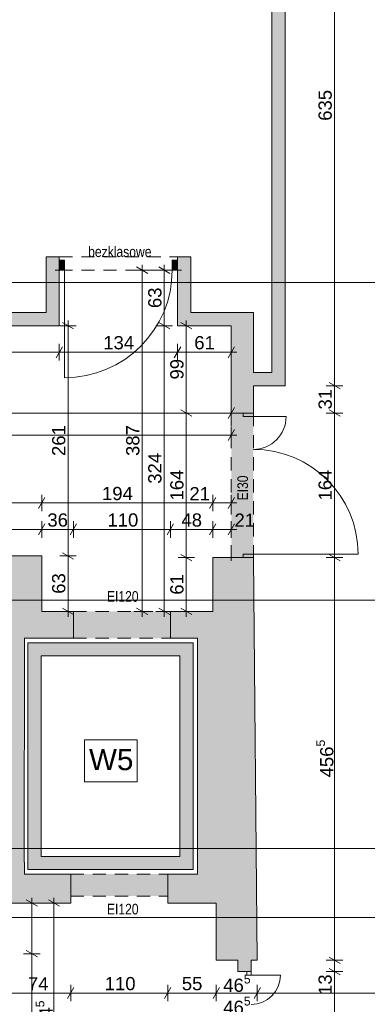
# Paper-space layout 'A-03 INWENTARYZACJA - PIĘTRO 0' of a CAD drawing. Header units: millimetres. Extents: x 0 to 594, y 0 to 297.
# Tile 4 of 11: x 137 to 176, y 100 to 211. Entities that reach past the tile are written whole.
import ezdxf
from ezdxf.xclip import XClip

# ---------------------------------------------------------------- set-up
doc = ezdxf.new("R2010")
doc.units = ezdxf.units.MM
doc.header["$MEASUREMENT"] = 0
doc.header["$XCLIPFRAME"] = 0
for name, pattern in [('ACAD_ISO03W100', [300, 120, -180]), ('DASHDOTX2', [1000, 500, -250, 0, -250]), ('Przer. długie kreski', [2.5, 1.5, -1]), ('PRZERYWANA_DU_A', [550, 350, -200])]:
    doc.linetypes.add(name, pattern=pattern)
for name, color, linetype, lineweight in [('A_linie przekroju_Nr_pióra__1', 7, 'Continuous', 20), ('A_opis pomieszczeń_Nr_pióra__1', 7, 'Continuous', 20), ('A_winda_Nr_pióra__1', 7, 'Continuous', 20), ('A_wymiary_Nr_pióra__1', 7, 'Continuous', 20), ('A_wymiary_Nr_pióra__2', 8, 'Continuous', 13), ('A_ściany_Nr_pióra__1', 7, 'Continuous', 20), ('Drzwi Archicad_Nr_pióra__1', 7, 'Continuous', 20)]:
    doc.layers.add(name, color=color, linetype=linetype, lineweight=lineweight)
for name, color, linetype, lineweight, true_color in [('A_osie_Nr_pióra__16', 7, 'Continuous', 5, 0x0f0f0f), ('A_ppoż_Nr_pióra__8', 7, 'Continuous', 13, 0x4c4c4c), ('A_ściany_Nr_pióra__10', 7, 'Continuous', 13, 0x4b4b4b)]:
    doc.layers.add(name, color=color, linetype=linetype, lineweight=lineweight, true_color=true_color)
for name, color, linetype in [('A_podrys', 7, 'Continuous'), ('A_ppoż', 7, 'Continuous'), ('A_winda', 7, 'Continuous'), ('A_ściany', 7, 'Continuous'), ('Drzwi Archicad', 7, 'Continuous')]:
    doc.layers.add(name, color=color, linetype=linetype)
doc.styles.add('STYL_AUTOMATYCZNY_1', font='arial.ttf')
doc.styles.add('STYL_AUTOMATYCZNY_2', font='ARIALN.TTF')
doc.styles.add('STYL_AUTOMATYCZNY_4', font='arial.ttf')

# ---------------------------------------------------------------- blocks, each defined once
blk = doc.blocks.new('Rysunek_2_2', base_point=(-1576.43, -299.44))
at = {"layer": 'A_ppoż', "linetype": 'Continuous', "lineweight": 0, "true_color": 0x121212}
for points in [[(160.6, 150.45), (163.1, 150.45), (163.1, 166.85), (160.6, 166.85)], [(142.7, 141.3), (153.7, 141.3), (153.7, 144.35), (142.7, 144.35)], [(142.39, 112.07), (153.39, 112.07), (153.39, 114.57), (142.39, 114.57)]]:
    blk.add_hatch(color=250, dxfattribs=at).paths.add_polyline_path(points)
at = {"layer": 'A_winda', "linetype": 'Continuous', "lineweight": 0, "true_color": 0xfdfdfd}
h = blk.add_hatch(color=7, dxfattribs=at)
h.paths.add_polyline_path([(137.53, 140.8), (137.53, 115.07), (156.28, 115.07), (156.28, 140.8)])
h.paths.add_polyline_path([(154.78, 139.3), (154.78, 116.57), (139.03, 116.57), (139.03, 139.3)], flags=0)
at = {"layer": 'A_ściany', "linetype": 'Continuous', "lineweight": 0, "true_color": 0x000000}
for points in [[(165.2, 233.47), (165.2, 171.45), (166.7, 169.95), (166.7, 233.47)], [(139.6, 184.55), (141.1, 183.05), (141.1, 184.55)], [(139.6, 184.55), (139.6, 178.25), (141.1, 176.75), (141.1, 183.05)], [(156, 178.25), (156, 184.55), (154.5, 183.05), (154.5, 176.75)], [(154.5, 183.05), (156, 184.55), (154.5, 184.55)], [(139.6, 178.25), (126.1, 178.25), (124.6, 176.75), (141.1, 176.75)], [(163.1, 178.25), (156, 178.25), (154.5, 176.75), (160.6, 176.75)], [(160.6, 166.85), (163.1, 166.85), (163.1, 178.25), (160.6, 176.75)], [(165.2, 171.45), (163.1, 171.45), (163.1, 169.95), (166.7, 169.95)], [(139.1, 150.65), (130.71, 150.65), (130.75, 142.29), (134.45, 142.32), (134.46, 141.3), (137.13, 141.3), (139.93, 141.3), (139.93, 144.35), (139.1, 144.35)], [(156, 144.35), (156, 141.3), (156.78, 141.3), (156.78, 111.27), (158.89, 111.27), (158.89, 104.79), (163.54, 104.79), (163.1, 150.45), (158.5, 150.45), (158.5, 144.35)], [(139.93, 144.35), (139.93, 141.3), (142.7, 141.3), (142.7, 144.35)], [(156, 144.35), (153.7, 144.35), (153.7, 141.3), (156, 141.3)], [(134.46, 141.3), (134.72, 115.92), (137.12, 115.92), (137.16, 141.3)], [(134.99, 105.53), (134.99, 111.27), (140.42, 111.27), (140.42, 114.57), (137.16, 114.57), (137.16, 115.92), (134.72, 115.92), (134.75, 112.75), (131.05, 112.75), (131.03, 105.53)], [(140.42, 111.27), (142.39, 111.27), (142.39, 114.57), (140.42, 114.57)], [(156.78, 114.57), (153.39, 114.57), (153.39, 111.27), (156.78, 111.27)], [(162.85, 104.79), (161.35, 104.79), (161.35, 103.51), (162.85, 103.51)]]:
    blk.add_hatch(color=18, dxfattribs=at).paths.add_polyline_path(points)
at = {"layer": 'Drzwi Archicad', "linetype": 'Continuous', "lineweight": 0, "true_color": 0xfdfdfd}
for points in [[(141.1, 183.05), (141.7, 183.05), (141.7, 184.2), (141.1, 184.2)], [(154.5, 184.2), (153.9, 184.2), (153.9, 183.05), (154.5, 183.05)]]:
    blk.add_hatch(color=7, dxfattribs=at).paths.add_polyline_path(points)
at = {"layer": 'A_linie przekroju_Nr_pióra__1', "color": 7, "linetype": 'ACAD_ISO03W100', "lineweight": 20}
blk.add_line((61.8, 117.47), (292.77, 117.47), dxfattribs=at)
at = {"layer": 'A_opis pomieszczeń_Nr_pióra__1', "color": 7, "linetype": 'Continuous', "lineweight": 20}
for p, q in [((149.91, 129.8), (143.97, 129.8)), ((143.97, 129.8), (143.97, 125.03)), ((149.91, 125.03), (149.91, 129.8)), ((143.97, 125.03), (149.91, 125.03))]:
    blk.add_line(p, q, dxfattribs=at)
at = {"layer": 'A_osie_Nr_pióra__16', "color": 250, "linetype": 'DASHDOTX2', "lineweight": 5, "true_color": 0x0f0f0f}
for p, q in [((292.77, 181.64), (68.57, 181.64)), ((292.77, 145.64), (68.57, 145.64)), ((292.77, 109.64), (68.57, 109.64))]:
    blk.add_line(p, q, dxfattribs=at)
at = {"layer": 'A_winda_Nr_pióra__1', "color": 7, "linetype": 'PRZERYWANA_DU_A', "lineweight": 20, "flags": 128}
for points in [[(137.53, 140.8), (156.28, 140.8), (156.28, 115.07), (137.53, 115.07)], [(154.78, 139.3), (154.78, 116.57), (139.03, 116.57), (139.03, 139.3)]]:
    blk.add_lwpolyline(points, close=True, dxfattribs=at)
at = {"layer": 'A_wymiary_Nr_pióra__1', "color": 7, "linetype": 'Continuous', "lineweight": 20}
for p, q in [((151.12, 182.68), (149.87, 183.41)), ((153.62, 182.68), (152.37, 183.41)), ((142.72, 176.38), (141.47, 177.11)), ((152.37, 177.11), (153.62, 176.38)), ((156.12, 176.38), (154.87, 177.11)), ((141.46, 174.37), (140.74, 173.12)), ((154.86, 174.37), (154.14, 173.12)), ((160.24, 173.12), (160.96, 174.37)), ((171.68, 170.31), (172.93, 169.59)), ((154.87, 167.21), (156.12, 166.48)), ((160.24, 166.22), (160.96, 167.47)), ((171.68, 167.21), (172.93, 166.48)), ((160.24, 163.72), (160.96, 164.97)), ((139.46, 157.27), (138.74, 156.02)), ((158.86, 157.27), (158.14, 156.02)), ((160.24, 156.02), (160.96, 157.27)), ((139.46, 154.27), (138.74, 153.02)), ((143.06, 154.27), (142.34, 153.02)), ((154.06, 154.27), (153.34, 153.02)), ((158.86, 154.27), (158.14, 153.02)), ((160.24, 153.02), (160.96, 154.27)), ((141.47, 151.01), (142.72, 150.28)), ((154.87, 150.81), (156.12, 150.08)), ((171.68, 150.81), (172.93, 150.08)), ((141.47, 144.71), (142.72, 143.99)), ((149.87, 144.71), (151.12, 143.99)), ((152.37, 144.71), (153.62, 143.99)), ((154.87, 144.71), (156.12, 143.99)), ((138.61, 110.91), (137.36, 111.63)), ((141.11, 110.91), (139.86, 111.63)), ((137.36, 105.89), (138.61, 105.17)), ((171.68, 105.15), (172.93, 104.43)), ((171.68, 103.87), (172.93, 103.15)), ((142.75, 101.7), (142.03, 100.45)), ((153.75, 101.7), (153.03, 100.45)), ((159.25, 101.7), (158.53, 100.45)), ((163.91, 101.7), (163.18, 100.45))]:
    blk.add_line(p, q, dxfattribs=at)
at = {"layer": 'A_wymiary_Nr_pióra__2', "color": 8, "linetype": 'Continuous', "lineweight": 13}
for p, q in [((172.31, 169.95), (172.31, 233.47)), ((150.5, 183.05), (150.5, 183.66)), ((153, 183.05), (153, 183.66)), ((151.43, 183.05), (149.56, 183.05)), ((150.5, 144.35), (150.5, 183.05)), ((153.93, 183.05), (152.06, 183.05)), ((153, 176.75), (153, 183.05)), ((143.03, 176.75), (141.16, 176.75)), ((142.1, 176.75), (142.1, 177.36)), ((142.1, 150.65), (142.1, 176.75)), ((153.93, 176.75), (152.06, 176.75)), ((153, 144.35), (153, 176.75)), ((156.43, 176.75), (154.56, 176.75)), ((155.5, 176.75), (155.5, 177.36)), ((155.5, 166.85), (155.5, 176.75)), ((141.1, 172.81), (141.1, 174.68)), ((154.5, 172.81), (154.5, 174.68)), ((160.6, 172.81), (160.6, 174.68)), ((124.6, 173.75), (141.1, 173.75)), ((141.1, 173.75), (154.5, 173.75)), ((154.5, 173.75), (160.6, 173.75)), ((160.6, 173.75), (161.21, 173.75)), ((173.24, 169.95), (171.37, 169.95)), ((172.31, 166.85), (172.31, 169.95)), ((160.6, 165.91), (160.6, 167.78)), ((68.2, 166.85), (160.6, 166.85)), ((156.43, 166.85), (154.56, 166.85)), ((155.5, 150.45), (155.5, 166.85)), ((160.6, 166.85), (161.21, 166.85)), ((173.24, 166.85), (171.37, 166.85)), ((172.31, 150.45), (172.31, 166.85)), ((160.6, 163.41), (160.6, 165.28)), ((61.2, 164.35), (160.6, 164.35)), ((160.6, 164.35), (161.21, 164.35)), ((139.1, 155.71), (139.1, 157.58)), ((158.5, 155.71), (158.5, 157.58)), ((160.6, 155.71), (160.6, 157.58)), ((86.7, 156.65), (139.1, 156.65)), ((139.1, 156.65), (158.5, 156.65)), ((158.5, 156.65), (160.6, 156.65)), ((160.6, 156.65), (161.21, 156.65)), ((139.1, 152.71), (139.1, 154.58)), ((142.7, 152.71), (142.7, 154.58)), ((153.7, 152.71), (153.7, 154.58)), ((158.5, 152.71), (158.5, 154.58)), ((160.6, 152.71), (160.6, 154.58)), ((130.71, 153.65), (139.1, 153.65)), ((139.1, 153.65), (142.7, 153.65)), ((142.7, 153.65), (153.7, 153.65)), ((153.7, 153.65), (158.5, 153.65)), ((158.5, 153.65), (160.6, 153.65)), ((160.6, 153.65), (161.21, 153.65)), ((143.03, 150.65), (141.16, 150.65)), ((142.1, 144.35), (142.1, 150.65)), ((156.43, 150.45), (154.56, 150.45)), ((155.5, 144.35), (155.5, 150.45)), ((173.24, 150.45), (171.37, 150.45)), ((172.31, 104.79), (172.31, 150.45)), ((143.03, 144.35), (141.16, 144.35)), ((142.1, 143.73), (142.1, 144.35)), ((151.43, 144.35), (149.56, 144.35)), ((150.5, 143.73), (150.5, 144.35)), ((153.93, 144.35), (152.06, 144.35)), ((153, 143.73), (153, 144.35)), ((156.43, 144.35), (154.56, 144.35)), ((155.5, 143.73), (155.5, 144.35)), ((137.99, 111.27), (137.99, 111.88)), ((140.49, 111.27), (140.49, 111.88)), ((138.92, 111.27), (137.05, 111.27)), ((137.99, 105.53), (137.99, 111.27)), ((141.42, 111.27), (139.55, 111.27)), ((140.49, 84.83), (140.49, 111.27)), ((138.92, 105.53), (137.05, 105.53)), ((137.99, 84.83), (137.99, 105.53)), ((173.24, 104.79), (171.37, 104.79)), ((172.31, 103.51), (172.31, 104.79)), ((173.24, 103.51), (171.37, 103.51)), ((172.31, 85.51), (172.31, 103.51)), ((142.39, 100.14), (142.39, 102.01)), ((153.39, 100.14), (153.39, 102.01)), ((158.89, 100.14), (158.89, 102.01)), ((163.54, 100.14), (163.54, 102.01)), ((134.99, 101.07), (142.39, 101.07)), ((142.39, 101.07), (153.39, 101.07)), ((153.39, 101.07), (158.89, 101.07)), ((158.89, 101.07), (163.54, 101.07)), ((163.54, 101.07), (196.94, 101.07))]:
    blk.add_line(p, q, dxfattribs=at)
at = {"layer": 'A_ściany_Nr_pióra__1', "color": 7, "linetype": 'Continuous', "lineweight": 20}
for p, q in [((141.1, 184.55), (140.73, 184.55)), ((141.1, 184.2), (141.1, 184.55)), ((154.5, 184.55), (154.87, 184.55)), ((154.5, 184.2), (154.5, 184.55)), ((141.1, 183.05), (141.1, 184.2)), ((154.5, 183.05), (154.5, 184.2)), ((141.1, 183.05), (140.63, 183.05)), ((154.5, 183.05), (154.97, 183.05)), ((160.6, 166.85), (160.6, 167.22)), ((161.95, 166.85), (160.6, 166.85)), ((163.1, 166.85), (161.95, 166.85)), ((163.1, 166.85), (163.1, 167.22)), ((160.6, 150.45), (160.6, 150.08)), ((161.95, 150.45), (160.6, 150.45)), ((163.1, 150.45), (161.95, 150.45)), ((163.1, 150.45), (163.1, 150.08)), ((142.7, 144.35), (142.7, 141.3)), ((153.7, 144.35), (153.7, 141.3)), ((142.39, 114.57), (142.39, 111.27)), ((153.39, 114.57), (153.39, 111.27)), ((161.35, 103.51), (161.35, 103.88)), ((162.85, 103.51), (162.85, 103.88)), ((162.35, 103.51), (161.35, 103.51)), ((162.85, 103.51), (162.35, 103.51))]:
    blk.add_line(p, q, dxfattribs=at)
at = {"layer": 'A_ściany_Nr_pióra__1', "color": 7, "linetype": 'Continuous', "lineweight": 20, "flags": 128}
for points in [[(165.2, 233.47), (165.2, 171.45)], [(166.7, 169.95), (166.7, 233.47)], [(141.1, 184.55), (139.6, 184.55)], [(139.6, 184.55), (139.6, 178.25)], [(156, 184.55), (154.5, 184.55)], [(156, 178.25), (156, 184.55)], [(141.1, 176.75), (141.1, 183.05)], [(154.5, 183.05), (154.5, 176.75)], [(139.6, 178.25), (132.61, 178.25)], [(163.1, 178.25), (156, 178.25)], [(163.1, 171.45), (163.1, 178.25)], [(124.6, 176.75), (141.1, 176.75)], [(154.5, 176.75), (160.6, 176.75)], [(160.6, 176.75), (160.6, 166.85)], [(165.2, 171.45), (163.1, 171.45)], [(163.1, 166.85), (163.1, 169.95)], [(163.1, 169.95), (166.7, 169.95)], [(139.1, 150.65), (130.71, 150.65)], [(139.1, 144.35), (139.1, 150.65)], [(160.6, 150.45), (158.5, 150.45)], [(158.5, 150.45), (158.5, 144.35)], [(163.54, 104.79), (163.1, 150.45)], [(139.93, 144.35), (139.1, 144.35)], [(142.7, 144.35), (139.93, 144.35)], [(156, 144.35), (153.7, 144.35)], [(158.5, 144.35), (156, 144.35)], [(137.12, 115.92), (137.16, 141.3)], [(137.13, 141.3), (139.93, 141.3)], [(139.93, 141.3), (142.7, 141.3)], [(153.7, 141.3), (156, 141.3)], [(156, 141.3), (156.78, 141.3)], [(156.78, 141.3), (156.78, 114.57)], [(137.16, 115.92), (137.12, 115.92)], [(137.16, 114.57), (137.16, 115.92)], [(140.42, 114.57), (137.16, 114.57)], [(142.39, 114.57), (140.42, 114.57)], [(156.78, 114.57), (153.39, 114.57)], [(134.99, 111.27), (140.42, 111.27)], [(140.42, 111.27), (142.39, 111.27)], [(153.39, 111.27), (156.78, 111.27)], [(156.78, 111.27), (158.89, 111.27)], [(158.89, 111.27), (158.89, 104.79)], [(158.89, 104.79), (161.35, 104.79)], [(161.35, 104.79), (161.35, 103.51)], [(162.85, 104.79), (163.54, 104.79)], [(162.85, 103.51), (162.85, 104.79)]]:
    blk.add_lwpolyline(points, dxfattribs=at)
at = {"layer": 'A_ściany_Nr_pióra__10', "color": 251, "linetype": 'Przer. długie kreski', "lineweight": 13, "true_color": 0x4b4b4b}
for p, q in [((141.1, 184.55), (154.5, 184.55)), ((141.1, 183.05), (154.5, 183.05)), ((160.6, 166.85), (160.6, 150.45)), ((163.1, 166.85), (163.1, 150.45)), ((142.7, 144.35), (153.7, 144.35)), ((142.7, 141.3), (153.7, 141.3)), ((142.39, 114.57), (153.39, 114.57)), ((142.39, 112.07), (153.39, 112.07))]:
    blk.add_line(p, q, dxfattribs=at)
at = {"layer": 'Drzwi Archicad_Nr_pióra__1', "color": 7, "linetype": 'Continuous', "lineweight": 20}
for p, q in [((141.1, 184.55), (140.73, 184.55)), ((141.1, 184.55), (140.73, 184.55)), ((141.1, 184.2), (141.1, 184.55)), ((141.1, 184.2), (141.1, 184.55)), ((154.5, 184.2), (154.5, 184.55)), ((154.5, 184.2), (154.5, 184.55)), ((154.5, 184.55), (154.87, 184.55)), ((154.5, 184.55), (154.87, 184.55)), ((141.7, 184.2), (141.1, 184.2)), ((141.1, 184.2), (141.1, 183.05)), ((141.1, 183.05), (141.1, 184.2)), ((141.1, 183.05), (141.1, 184.2)), ((141.7, 183.05), (141.7, 184.2)), ((154.5, 184.2), (153.9, 184.2)), ((153.9, 184.2), (153.9, 183.05)), ((154.5, 183.05), (154.5, 184.2)), ((154.5, 183.05), (154.5, 184.2)), ((154.5, 183.05), (154.5, 184.2)), ((141.1, 183.05), (140.63, 183.05)), ((141.1, 183.05), (140.63, 183.05)), ((141.1, 183.05), (141.7, 183.05)), ((141.7, 183.05), (141.7, 170.85)), ((153.9, 183.05), (154.5, 183.05)), ((154.5, 183.05), (154.97, 183.05)), ((154.5, 183.05), (154.97, 183.05)), ((160.6, 166.85), (160.6, 167.22)), ((160.6, 166.85), (160.6, 167.22)), ((161.95, 166.85), (160.6, 166.85)), ((161.95, 166.85), (160.6, 166.85)), ((161.95, 166.85), (161.95, 166.45)), ((163.1, 166.85), (161.95, 166.85)), ((163.1, 166.85), (161.95, 166.85)), ((163.1, 166.85), (161.95, 166.85)), ((161.95, 166.45), (163.1, 166.45)), ((163.1, 166.85), (163.1, 167.22)), ((163.1, 166.85), (163.1, 167.22)), ((163.1, 166.45), (163.1, 166.85)), ((163.1, 166.45), (166.82, 166.45)), ((163.1, 150.85), (161.95, 150.85)), ((161.95, 150.85), (161.95, 150.45)), ((163.1, 150.45), (163.1, 150.85)), ((163.1, 150.85), (174.98, 150.85)), ((161.95, 150.45), (160.6, 150.45)), ((161.95, 150.45), (160.6, 150.45)), ((160.6, 150.45), (160.6, 150.08)), ((160.6, 150.45), (160.6, 150.08)), ((161.95, 150.45), (163.1, 150.45)), ((163.1, 150.45), (161.95, 150.45)), ((163.1, 150.45), (161.95, 150.45)), ((163.1, 150.45), (163.1, 150.08)), ((163.1, 150.45), (163.1, 150.08)), ((142.7, 144.35), (142.7, 141.3)), ((153.7, 144.35), (153.7, 141.3)), ((142.39, 114.57), (142.39, 111.27)), ((153.39, 114.57), (153.39, 111.27)), ((161.35, 103.51), (161.35, 103.88)), ((161.35, 103.51), (161.35, 103.88)), ((162.85, 103.51), (162.85, 103.88)), ((162.85, 103.51), (162.85, 103.88)), ((162.35, 103.51), (161.35, 103.51)), ((162.35, 103.51), (161.35, 103.51)), ((162.35, 103.51), (162.35, 103.11)), ((162.85, 103.51), (162.35, 103.51)), ((162.85, 103.51), (162.35, 103.51)), ((162.85, 103.51), (162.35, 103.51)), ((162.35, 103.11), (162.85, 103.11)), ((162.85, 103.11), (162.85, 103.51)), ((162.85, 103.11), (166.17, 103.11))]:
    blk.add_line(p, q, dxfattribs=at)
for centre, radius, start, end in [((141.7, 183.05), 12.2, 270, 0), ((163.1, 166.45), 3.72, 270, 0), ((163.1, 150.85), 11.88, 0, 90), ((162.85, 103.11), 3.32, 270, 0)]:
    blk.add_arc(centre, radius, start, end, dxfattribs=at)
at = {"layer": 'A_opis pomieszczeń_Nr_pióra__1', "color": 7, "linetype": 'Continuous', "lineweight": 20, "insert": (144.47, 127.53), "char_height": 2.3999, "attachment_point": 4, "style": 'STYL_AUTOMATYCZNY_1'}
blk.add_mtext('\\A1;{\\pql;\\fArial|b0|i0|c238|p0;\\W1.000000;W5}', dxfattribs=at)
at = {"layer": 'A_ppoż_Nr_pióra__8', "color": 251, "linetype": 'Continuous', "lineweight": 13, "true_color": 0x4c4c4c, "char_height": 1.2, "attachment_point": 5, "style": 'STYL_AUTOMATYCZNY_2'}
for s, insert in [('\\A1;{\\pqc;\\fArial Narrow|b0|i0|c238|p0;\\W1.000000;bezklasowe}', (147.96, 185.13)), ('\\A1;{\\pqc;\\fArial Narrow|b0|i0|c238|p0;\\W1.000000;EI120}', (148.29, 146.04)), ('\\A1;{\\pqc;\\fArial Narrow|b0|i0|c238|p0;\\W1.000000;EI120}', (148.29, 110.58))]:
    blk.add_mtext(s, dxfattribs=dict(at, insert=insert))
at = {"layer": 'A_ppoż_Nr_pióra__8', "color": 251, "linetype": 'Continuous', "lineweight": 13, "true_color": 0x4c4c4c, "insert": (161.9, 158.35), "char_height": 1.2, "attachment_point": 5, "rotation": 90, "style": 'STYL_AUTOMATYCZNY_2'}
blk.add_mtext('\\A1;{\\pqc;\\fArial Narrow|b0|i0|c238|p0;\\W1.000000;EI30}', dxfattribs=at)
at = {"layer": 'A_wymiary_Nr_pióra__1', "color": 7, "linetype": 'Continuous', "lineweight": 20, "char_height": 1.5, "attachment_point": 7, "rotation": 90, "style": 'STYL_AUTOMATYCZNY_4'}
for s, insert, width in [('\\A1;{\\pql;\\fArial|b0|i0|c238|p0;\\W1.000000;635}', (172.01, 199.99), 3.4323), ('\\A1;{\\pql;\\fArial|b0|i0|c238|p0;\\W1.000000;63}', (152.7, 178.75), 2.2882), ('\\A1;{\\pql;\\fArial|b0|i0|c238|p0;\\W1.000000;99}', (155.2, 170.65), 2.2882), ('\\A1;{\\pql;\\fArial|b0|i0|c238|p0;\\W1.000000;31}', (172.01, 167.25), 2.2882), ('\\A1;{\\pql;\\fArial|b0|i0|c238|p0;\\W1.000000;387}', (150.2, 161.98), 3.4323), ('\\A1;{\\pql;\\fArial|b0|i0|c238|p0;\\W1.000000;261}', (141.8, 161.98), 3.4323), ('\\A1;{\\pql;\\fArial|b0|i0|c238|p0;\\W1.000000;324}', (152.7, 158.83), 3.4323), ('\\A1;{\\pql;\\fArial|b0|i0|c238|p0;\\W1.000000;164}', (155.2, 156.93), 3.4323), ('\\A1;{\\pql;\\fArial|b0|i0|c238|p0;\\W1.000000;164}', (172.01, 156.93), 3.4323), ('\\A1;{\\pql;\\fArial|b0|i0|c238|p0;\\W1.000000;63}', (141.8, 146.35), 2.2882), ('\\A1;{\\pql;\\fArial|b0|i0|c238|p0;\\W1.000000;61}', (155.2, 146.25), 2.2882), ('\\A1;{\\pql;\\fArial|b0|i0|c238|p0;\\W1.000000;13}', (172.01, 100.86), 2.2882)]:
    blk.add_mtext(s, dxfattribs=dict(at, insert=insert, width=width))
at = {"layer": 'A_wymiary_Nr_pióra__1', "color": 7, "linetype": 'Continuous', "lineweight": 20, "char_height": 1.5, "attachment_point": 7, "style": 'STYL_AUTOMATYCZNY_4'}
for s, insert, width in [('\\A1;{\\pql;\\fArial|b0|i0|c238|p0;\\W1.000000;134}', (146.08, 174.05), 3.4323), ('\\A1;{\\pql;\\fArial|b0|i0|c238|p0;\\W1.000000;61}', (156.4, 174.05), 2.2882), ('\\A1;{\\pql;\\fArial|b0|i0|c238|p0;\\W1.000000;194}', (145.94, 156.95), 3.4323), ('\\A1;{\\pql;\\fArial|b0|i0|c238|p0;\\W1.000000;21}', (155.85, 156.95), 2.2882), ('\\A1;{\\pql;\\fArial|b0|i0|c238|p0;\\W1.000000;36}', (139.75, 153.95), 2.2882), ('\\A1;{\\pql;\\fArial|b0|i0|c238|p0;\\W1.000000;110}', (146.56, 153.95), 3.2796), ('\\A1;{\\pql;\\fArial|b0|i0|c238|p0;\\W1.000000;48}', (154.95, 153.95), 2.2882), ('\\A1;{\\pql;\\fArial|b0|i0|c238|p0;\\W1.000000;21}', (160.96, 153.95), 2.2882), ('\\A1;{\\pql;\\fArial|b0|i0|c238|p0;\\W1.000000;74}', (137.54, 101.37), 2.2882), ('\\A1;{\\pql;\\fArial|b0|i0|c238|p0;\\W1.000000;110}', (146.25, 101.37), 3.2796), ('\\A1;{\\pql;\\fArial|b0|i0|c238|p0;\\W1.000000;55}', (154.99, 101.37), 2.2882)]:
    blk.add_mtext(s, dxfattribs=dict(at, insert=insert, width=width))
at = {"layer": 'A_wymiary_Nr_pióra__1', "color": 7, "linetype": 'Continuous', "lineweight": 20, "char_height": 1.5, "attachment_point": 7, "rotation": 90, "style": 'STYL_AUTOMATYCZNY_1'}
for s, insert in [('\\A1;{\\pql;\\fArial|b0|i0|c238|p0;\\W1.000000;456\\fArial|b0|i0|c238|p0;\\W1.000000;\\A1{\\H.66x;\\S5^  ;}}', (172.61, 125.53)), ('\\A1;{\\pql;\\fArial|b0|i0|c238|p0;\\W1.000000;264\\fArial|b0|i0|c238|p0;\\W1.000000;\\A1{\\H.66x;\\S5^  ;}}', (140.79, 95.96))]:
    blk.add_mtext(s, dxfattribs=dict(at, insert=insert))
at = {"layer": 'A_wymiary_Nr_pióra__1', "color": 7, "linetype": 'Continuous', "lineweight": 20, "char_height": 1.5, "attachment_point": 7, "style": 'STYL_AUTOMATYCZNY_1'}
for s, insert in [('\\A1;{\\pql;\\fArial|b0|i0|c238|p0;\\W1.000000;39\\fArial|b0|i0|c238|p0;\\W1.000000;\\A1{\\H.66x;\\S5^  ;}}', (131.48, 100.77)), ('\\A1;{\\pql;\\fArial|b0|i0|c238|p0;\\W1.000000;46\\fArial|b0|i0|c238|p0;\\W1.000000;\\A1{\\H.66x;\\S5^  ;}}', (159.69, 100.77)), ('\\A1;{\\pql;\\fArial|b0|i0|c238|p0;\\W1.000000;46\\fArial|b0|i0|c238|p0;\\W1.000000;\\A1{\\H.66x;\\S5^  ;}}', (159.69, 98.27))]:
    blk.add_mtext(s, dxfattribs=dict(at, insert=insert))

psp = doc.layouts.new('A-03 INWENTARYZACJA - PIĘTRO 0')

# ---------------------------------------------------------------- block references
at = {"layer": 'A_podrys', "color": 37, "linetype": 'Continuous', "lineweight": 5, "true_color": 0x656532}
ref = psp.add_blockref('Rysunek_2_2', (-1576.43, -299.44), dxfattribs=at)
XClip(ref).set_block_clipping_path([(42.315545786, 9.636052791), (292.7655170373, 288.446052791)])

doc.saveas('drawing.dxf')
